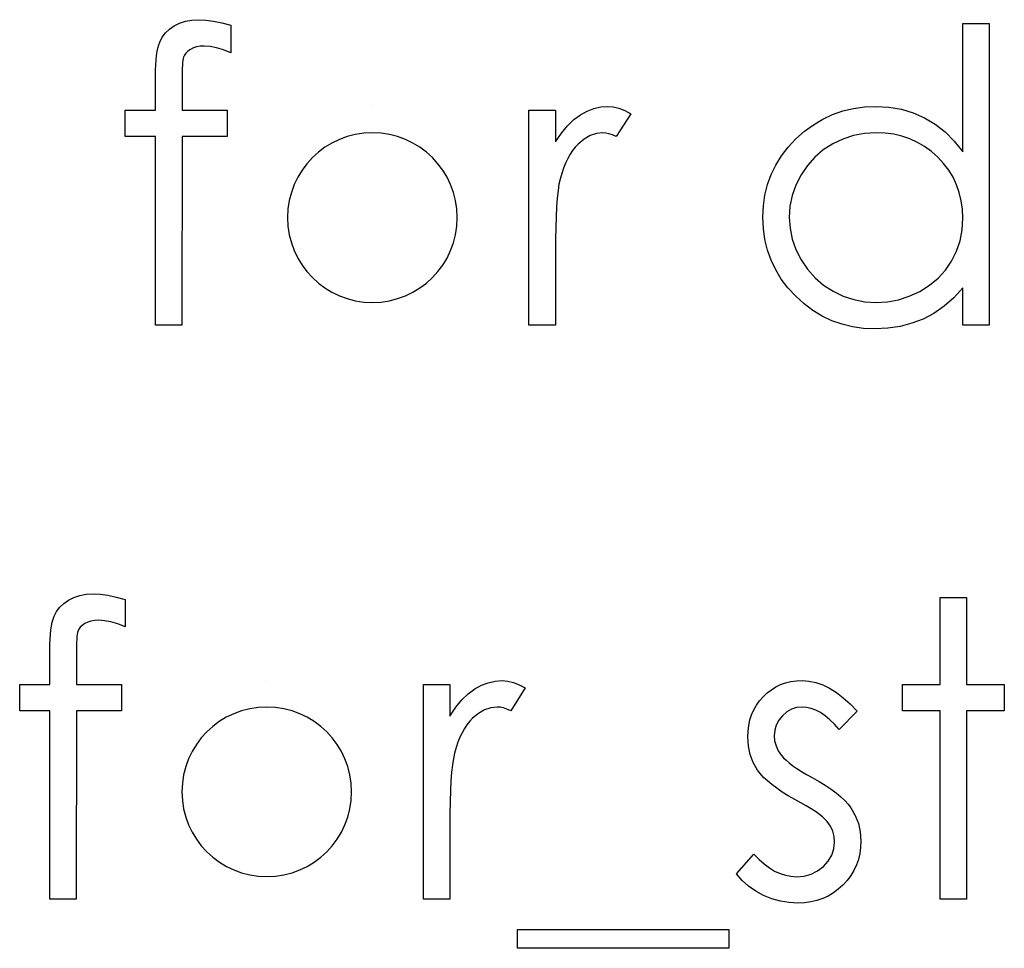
# Model space of a CAD drawing. Header units: inches. Extents: x 1687 to 2505, y -239 to -56.
# Tile 234 of 256: x 1862.387 to 1862.848, y -89.528 to -89.093. Entities that reach past the tile are written whole.
import ezdxf

# ---------------------------------------------------------------- set-up
doc = ezdxf.new("R2010")
doc.units = ezdxf.units.IN
doc.header["$LTSCALE"] = 0.5
doc.header["$MEASUREMENT"] = 0

msp = doc.modelspace()

# ---------------------------------------------------------------- linework, layer by layer
at = {"color": 7, "linetype": 'Continuous'}
for p, q in [((1862.459714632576, -89.09615042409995), (1862.46222652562, -89.0948806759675)), ((1862.46222652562, -89.0948806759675), (1862.464986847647, -89.09396976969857)), ((1862.464986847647, -89.09396976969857), (1862.467995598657, -89.09344530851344)), ((1862.467995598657, -89.09344530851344), (1862.471252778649, -89.09325208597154)), ((1862.471252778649, -89.09325208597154), (1862.474565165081, -89.09341770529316)), ((1862.474565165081, -89.09341770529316), (1862.478181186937, -89.09388696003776)), ((1862.478181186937, -89.09388696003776), (1862.482100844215, -89.09471505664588)), ((1862.482100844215, -89.09471505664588), (1862.486324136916, -89.09584678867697)), ((1862.829045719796, -89.1551385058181), (1862.829045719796, -89.09501869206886)), ((1862.829045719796, -89.09501869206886), (1862.841411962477, -89.09501869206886)), ((1862.841408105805, -89.09501869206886), (1862.841411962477, -89.23634717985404)), ((1862.454138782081, -89.10150544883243), (1862.455656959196, -89.09949041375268)), ((1862.455656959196, -89.09949041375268), (1862.457506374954, -89.0976962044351)), ((1862.457506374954, -89.0976962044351), (1862.459714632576, -89.09615042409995)), ((1862.486323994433, -89.09584678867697), (1862.486324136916, -89.10870988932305)), ((1862.452510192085, -89.10503866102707), (1862.45297944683, -89.10376891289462)), ((1862.45297944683, -89.10376891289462), (1862.454138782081, -89.10150544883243)), ((1862.451488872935, -89.11006244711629), (1862.451764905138, -89.10821303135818)), ((1862.451764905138, -89.10821303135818), (1862.452123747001, -89.10652923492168)), ((1862.452123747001, -89.10652923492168), (1862.452510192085, -89.10503866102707)), ((1862.46523527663, -89.10887550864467), (1862.464545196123, -89.10981401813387)), ((1862.466173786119, -89.10801980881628), (1862.46523527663, -89.10887550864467)), ((1862.46733312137, -89.10719171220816), (1862.466173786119, -89.10801980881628)), ((1862.468713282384, -89.1065016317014), (1862.46733312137, -89.10719171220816)), ((1862.470231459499, -89.10600477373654), (1862.468713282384, -89.1065016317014)), ((1862.471942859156, -89.10572874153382), (1862.470231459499, -89.10600477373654)), ((1862.473792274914, -89.10561832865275), (1862.471942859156, -89.10572874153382)), ((1862.47652499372, -89.10581155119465), (1862.473792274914, -89.10561832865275)), ((1862.47953374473, -89.10639121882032), (1862.47652499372, -89.10581155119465)), ((1862.482790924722, -89.10735733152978), (1862.47953374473, -89.10639121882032)), ((1862.486324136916, -89.10870988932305), (1862.482790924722, -89.10735733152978)), ((1862.451130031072, -89.11442375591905), (1862.451268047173, -89.11216029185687)), ((1862.451268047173, -89.11216029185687), (1862.451488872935, -89.11006244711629)), ((1862.463689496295, -89.11329202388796), (1862.463606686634, -89.11453416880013)), ((1862.463827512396, -89.11224310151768), (1862.463689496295, -89.11329202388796)), ((1862.463937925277, -89.11141500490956), (1862.463827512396, -89.11224310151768)), ((1862.464103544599, -89.1108077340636), (1862.463937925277, -89.11141500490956)), ((1862.464545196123, -89.10981401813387), (1862.464103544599, -89.1108077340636)), ((1862.45099201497, -89.11955795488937), (1862.45101961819, -89.11688044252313)), ((1862.45101961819, -89.11688044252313), (1862.451130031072, -89.11442375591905)), ((1862.463496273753, -89.11768093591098), (1862.463441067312, -89.11958555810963)), ((1862.463523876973, -89.11602474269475), (1862.463496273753, -89.11768093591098)), ((1862.463606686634, -89.11453416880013), (1862.463523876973, -89.11602474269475)), ((1862.45099201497, -89.13565063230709), (1862.45099201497, -89.11955795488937)), ((1862.463441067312, -89.11958555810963), (1862.463441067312, -89.13565063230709)), ((1862.436859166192, -89.1480168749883), (1862.436859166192, -89.13565063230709)), ((1862.436859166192, -89.13565063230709), (1862.45099201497, -89.13565063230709)), ((1862.463441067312, -89.13565063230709), (1862.484557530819, -89.13565063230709)), ((1862.484557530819, -89.13565063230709), (1862.484557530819, -89.1480168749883)), ((1862.552627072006, -89.13388402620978), (1862.552625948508, -89.13388402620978)), ((1862.625883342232, -89.13565063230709), (1862.638252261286, -89.13565063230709)), ((1862.625886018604, -89.23634717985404), (1862.625886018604, -89.13565063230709)), ((1862.638252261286, -89.13565063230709), (1862.638252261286, -89.15047356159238)), ((1862.64995602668, -89.13780368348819), (1862.653075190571, -89.13609228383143)), ((1862.653075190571, -89.13609228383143), (1862.656277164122, -89.13485013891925)), ((1862.656277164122, -89.13485013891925), (1862.659506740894, -89.13413245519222)), ((1862.659506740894, -89.13413245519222), (1862.662819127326, -89.13388402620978)), ((1862.662819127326, -89.13388402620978), (1862.665386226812, -89.13410485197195)), ((1862.665386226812, -89.13410485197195), (1862.668036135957, -89.13473972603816)), ((1862.668036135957, -89.13473972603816), (1862.670768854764, -89.13581625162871)), ((1862.670768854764, -89.13581625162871), (1862.673584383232, -89.1373344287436)), ((1862.768042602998, -89.13769327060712), (1862.772817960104, -89.1360094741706)), ((1862.772817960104, -89.1360094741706), (1862.777786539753, -89.13482253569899)), ((1862.777786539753, -89.13482253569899), (1862.782948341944, -89.13413245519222)), ((1862.782948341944, -89.13413245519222), (1862.788303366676, -89.13388402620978)), ((1862.788303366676, -89.13388402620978), (1862.794458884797, -89.13421526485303)), ((1862.794458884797, -89.13421526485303), (1862.800310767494, -89.13520898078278)), ((1862.800310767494, -89.13520898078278), (1862.805859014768, -89.13689277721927)), ((1862.643966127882, -89.14291027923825), (1862.646919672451, -89.14006714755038)), ((1862.646919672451, -89.14006714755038), (1862.64995602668, -89.13780368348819)), ((1862.673584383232, -89.1373344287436), (1862.666793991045, -89.14804447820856)), ((1862.75909915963, -89.14244102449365), (1862.763460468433, -89.13981871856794)), ((1862.763460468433, -89.13981871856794), (1862.768042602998, -89.13769327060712)), ((1862.805859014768, -89.13689277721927), (1862.81110362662, -89.139211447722)), ((1862.81110362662, -89.139211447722), (1862.816044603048, -89.1421925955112)), ((1862.641067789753, -89.14638828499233), (1862.643966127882, -89.14291027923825)), ((1862.75092860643, -89.14909340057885), (1862.754903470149, -89.14553258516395)), ((1862.754903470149, -89.14553258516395), (1862.75909915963, -89.14244102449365)), ((1862.816044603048, -89.1421925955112), (1862.820709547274, -89.14583622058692)), ((1862.820709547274, -89.14583622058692), (1862.825015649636, -89.15016992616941)), ((1862.45099201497, -89.1480168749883), (1862.436859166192, -89.1480168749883)), ((1862.45099201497, -89.23634717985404), (1862.45099201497, -89.1480168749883)), ((1862.463413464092, -89.1480168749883), (1862.463358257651, -89.23634717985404)), ((1862.484557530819, -89.1480168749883), (1862.463413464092, -89.1480168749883)), ((1862.638252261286, -89.15047356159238), (1862.641067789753, -89.14638828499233)), ((1862.651750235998, -89.14923141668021), (1862.64893470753, -89.15155008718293)), ((1862.654593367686, -89.14757522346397), (1862.651750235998, -89.14923141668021)), ((1862.657519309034, -89.14658150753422), (1862.654593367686, -89.14757522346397)), ((1862.660472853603, -89.14625026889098), (1862.657519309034, -89.14658150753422)), ((1862.661825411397, -89.14636068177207), (1862.660472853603, -89.14625026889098)), ((1862.663343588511, -89.14669192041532), (1862.661825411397, -89.14636068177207)), ((1862.664999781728, -89.147271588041), (1862.663343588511, -89.14669192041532)), ((1862.666793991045, -89.14804447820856), (1862.664999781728, -89.147271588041)), ((1862.747284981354, -89.15298545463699), (1862.75092860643, -89.14909340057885)), ((1862.772900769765, -89.14917621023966), (1862.768125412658, -89.15143967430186)), ((1862.777869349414, -89.1475476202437), (1862.772900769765, -89.14917621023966)), ((1862.783058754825, -89.14658150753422), (1862.777869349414, -89.1475476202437)), ((1862.788467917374, -89.14625026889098), (1862.783058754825, -89.14658150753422)), ((1862.792664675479, -89.1464158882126), (1862.788468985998, -89.14625026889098)), ((1862.796694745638, -89.14696795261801), (1862.792664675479, -89.1464158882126)), ((1862.800559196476, -89.14785125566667), (1862.796694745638, -89.14696795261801)), ((1862.804258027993, -89.14912100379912), (1862.800559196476, -89.14785125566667)), ((1862.807763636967, -89.15072199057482), (1862.804258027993, -89.14912100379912)), ((1862.825015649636, -89.15016992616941), (1862.829045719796, -89.1551385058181)), ((1862.646312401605, -89.15455883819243), (1862.645153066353, -89.15632544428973)), ((1862.647582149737, -89.15295785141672), (1862.646312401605, -89.15455883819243)), ((1862.64893470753, -89.15155008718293), (1862.647582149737, -89.15295785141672)), ((1862.744138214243, -89.15709833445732), (1862.747284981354, -89.15298545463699)), ((1862.763708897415, -89.15428280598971), (1862.759761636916, -89.15767800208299)), ((1862.768125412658, -89.15143967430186), (1862.763708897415, -89.15428280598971)), ((1862.81113122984, -89.15268181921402), (1862.807763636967, -89.15072199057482)), ((1862.814305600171, -89.15502809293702), (1862.81113122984, -89.15268181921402)), ((1862.817314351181, -89.15770560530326), (1862.814305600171, -89.15502809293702)), ((1862.644048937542, -89.15828527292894), (1862.643027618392, -89.16043832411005)), ((1862.645153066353, -89.15632544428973), (1862.644048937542, -89.15828527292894)), ((1862.741488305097, -89.16137683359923), (1862.744138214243, -89.15709833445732)), ((1862.759761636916, -89.15767800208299), (1862.756283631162, -89.16157005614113)), ((1862.820074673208, -89.1606591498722), (1862.817314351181, -89.15770560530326)), ((1862.642089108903, -89.16275699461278), (1862.641233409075, -89.16526888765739)), ((1862.643027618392, -89.16043832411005), (1862.642089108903, -89.16275699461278)), ((1862.739307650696, -89.16584855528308), (1862.741488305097, -89.16137683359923)), ((1862.756283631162, -89.16157005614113), (1862.753274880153, -89.1660141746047)), ((1862.822448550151, -89.16377831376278), (1862.820074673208, -89.1606591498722)), ((1862.824463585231, -89.16709070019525), (1862.822448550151, -89.16377831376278)), ((1862.640460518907, -89.16794640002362), (1862.639936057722, -89.17034788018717)), ((1862.641233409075, -89.16526888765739), (1862.640460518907, -89.16794640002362)), ((1862.737596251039, -89.17054110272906), (1862.739307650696, -89.16584855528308)), ((1862.753274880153, -89.1660141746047), (1862.750873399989, -89.17076192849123)), ((1862.826119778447, -89.17056870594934), (1862.824463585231, -89.16709070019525)), ((1862.639494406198, -89.17330142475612), (1862.639107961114, -89.17680703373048)), ((1862.639936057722, -89.17034788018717), (1862.639494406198, -89.17330142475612)), ((1862.736381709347, -89.17539926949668), (1862.737596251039, -89.17054110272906)), ((1862.750873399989, -89.17076192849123), (1862.749162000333, -89.17567530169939)), ((1862.827389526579, -89.17421233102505), (1862.826119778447, -89.17056870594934)), ((1862.639107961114, -89.17680703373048), (1862.638804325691, -89.18086470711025)), ((1862.73566402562, -89.18047826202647), (1862.736381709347, -89.17539926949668)), ((1862.749162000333, -89.17567530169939), (1862.748113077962, -89.18069908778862)), ((1862.828300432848, -89.17804917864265), (1862.827389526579, -89.17421233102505)), ((1862.828852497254, -89.18205164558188), (1862.828300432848, -89.17804917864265)), ((1862.638804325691, -89.18086470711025), (1862.638555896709, -89.18544684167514)), ((1862.735415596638, -89.18572287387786), (1862.73566402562, -89.18047826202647)), ((1862.748113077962, -89.18069908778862), (1862.747781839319, -89.18586088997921)), ((1862.829045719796, -89.18621973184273), (1862.828852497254, -89.18205164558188)), ((1862.638555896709, -89.18544684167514), (1862.638390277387, -89.19058104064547)), ((1862.73566402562, -89.19107789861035), (1862.735415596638, -89.18572287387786)), ((1862.747781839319, -89.18586088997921), (1862.748140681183, -89.19099508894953)), ((1862.828714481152, -89.19168516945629), (1862.829045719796, -89.18621973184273)), ((1862.638390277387, -89.19058104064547), (1862.638279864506, -89.1962673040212)), ((1862.736381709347, -89.19623970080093), (1862.73566402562, -89.19107789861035)), ((1862.748140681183, -89.19099508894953), (1862.749162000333, -89.19601887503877)), ((1862.827748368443, -89.19684697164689), (1862.828714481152, -89.19168516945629)), ((1862.638279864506, -89.1962673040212), (1862.638252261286, -89.20250563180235)), ((1862.737568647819, -89.20118067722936), (1862.736381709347, -89.19623970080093)), ((1862.749162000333, -89.19601887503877), (1862.75090100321, -89.20093224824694)), ((1862.739252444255, -89.2059284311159), (1862.737568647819, -89.20118067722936)), ((1862.75090100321, -89.20093224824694), (1862.753330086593, -89.205735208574)), ((1862.826092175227, -89.20176034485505), (1862.827748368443, -89.19684697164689)), ((1862.638252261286, -89.20250563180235), (1862.638252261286, -89.23634717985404)), ((1862.741433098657, -89.21048296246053), (1862.739252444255, -89.2059284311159)), ((1862.753330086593, -89.205735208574), (1862.756366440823, -89.21020693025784)), ((1862.823801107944, -89.20637008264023), (1862.826092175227, -89.20176034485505)), ((1862.744055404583, -89.21481666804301), (1862.741433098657, -89.21048296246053)), ((1862.756366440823, -89.21020693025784), (1862.759844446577, -89.21415419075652)), ((1862.820902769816, -89.21059337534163), (1862.823801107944, -89.20637008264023)), ((1862.747174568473, -89.21892954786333), (1862.744055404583, -89.21481666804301)), ((1862.759844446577, -89.21415419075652), (1862.763819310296, -89.21757699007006)), ((1862.813449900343, -89.21768740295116), (1862.817479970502, -89.21437501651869)), ((1862.817479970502, -89.21437501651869), (1862.820902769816, -89.21059337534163)), ((1862.750790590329, -89.22284920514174), (1862.747174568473, -89.21892954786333)), ((1862.763819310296, -89.21757699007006), (1862.76826342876, -89.22047532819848)), ((1862.808895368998, -89.22053053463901), (1862.813449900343, -89.21768740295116)), ((1862.829045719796, -89.21892954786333), (1862.824767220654, -89.22356688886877)), ((1862.829045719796, -89.23634717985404), (1862.829045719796, -89.21892954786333)), ((1862.754737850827, -89.22643762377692), (1862.750790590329, -89.22284920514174)), ((1862.76826342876, -89.22047532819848), (1862.773038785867, -89.2227939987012)), ((1862.773038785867, -89.2227939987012), (1862.777979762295, -89.22442258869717)), ((1862.79893060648, -89.22445019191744), (1862.80398199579, -89.22282160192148)), ((1862.80398199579, -89.22282160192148), (1862.808895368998, -89.22053053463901)), ((1862.824767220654, -89.22356688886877), (1862.82026789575, -89.22754175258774)), ((1862.758878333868, -89.22952918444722), (1862.754737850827, -89.22643762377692)), ((1862.777979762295, -89.22442258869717), (1862.783086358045, -89.2254163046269)), ((1862.783086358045, -89.2254163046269), (1862.788358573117, -89.22574754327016)), ((1862.788358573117, -89.22574754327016), (1862.793713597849, -89.2254163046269)), ((1862.793713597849, -89.2254163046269), (1862.79893060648, -89.22445019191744)), ((1862.82026789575, -89.22754175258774), (1862.815464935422, -89.23085413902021)), ((1862.763239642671, -89.23215149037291), (1862.758878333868, -89.22952918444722)), ((1862.767766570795, -89.23430454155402), (1862.763239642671, -89.23215149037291)), ((1862.810441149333, -89.23350404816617), (1862.805168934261, -89.23551908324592)), ((1862.815464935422, -89.23085413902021), (1862.810441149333, -89.23350404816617)), ((1862.463358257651, -89.23634717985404), (1862.45099201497, -89.23634717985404)), ((1862.638252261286, -89.23634717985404), (1862.625886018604, -89.23634717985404)), ((1862.772514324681, -89.23596073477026), (1862.767766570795, -89.23430454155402)), ((1862.77745530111, -89.23714767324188), (1862.772514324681, -89.23596073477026)), ((1862.78258950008, -89.23786535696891), (1862.77745530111, -89.23714767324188)), ((1862.787916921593, -89.23811378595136), (1862.78258950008, -89.23786535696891)), ((1862.793906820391, -89.23783775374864), (1862.787916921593, -89.23811378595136)), ((1862.799675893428, -89.23695445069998), (1862.793906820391, -89.23783775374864)), ((1862.805168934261, -89.23551908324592), (1862.799675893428, -89.23695445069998)), ((1862.841411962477, -89.23634717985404), (1862.829045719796, -89.23634717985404)), ((1862.415521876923, -89.36299864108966), (1862.418530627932, -89.36247417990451)), ((1862.418530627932, -89.36247417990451), (1862.421787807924, -89.36228095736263)), ((1862.421787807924, -89.36228095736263), (1862.425100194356, -89.36244657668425)), ((1862.425100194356, -89.36244657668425), (1862.428716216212, -89.36291583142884)), ((1862.406191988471, -89.36851928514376), (1862.408041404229, -89.36672507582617)), ((1862.408041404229, -89.36672507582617), (1862.410249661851, -89.36517929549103)), ((1862.410249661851, -89.36517929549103), (1862.412761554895, -89.36390954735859)), ((1862.412761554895, -89.36390954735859), (1862.415521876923, -89.36299864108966)), ((1862.428716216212, -89.36291583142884), (1862.43263587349, -89.36374392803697)), ((1862.43263587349, -89.36374392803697), (1862.436859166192, -89.36487566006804)), ((1862.436856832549, -89.36487566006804), (1862.436859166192, -89.37773876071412)), ((1862.818443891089, -89.36404756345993), (1862.830812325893, -89.36404756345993)), ((1862.818446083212, -89.40467950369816), (1862.818446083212, -89.36404756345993)), ((1862.830812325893, -89.36404756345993), (1862.830812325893, -89.40467950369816)), ((1862.403514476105, -89.3727977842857), (1862.404673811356, -89.37053432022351)), ((1862.404673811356, -89.37053432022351), (1862.406191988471, -89.36851928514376)), ((1862.402299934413, -89.37724190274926), (1862.402658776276, -89.37555810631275)), ((1862.402658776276, -89.37555810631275), (1862.40304522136, -89.37406753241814)), ((1862.40304522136, -89.37406753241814), (1862.403514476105, -89.3727977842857)), ((1862.417868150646, -89.37622058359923), (1862.416708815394, -89.37704868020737)), ((1862.419248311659, -89.37553050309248), (1862.417868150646, -89.37622058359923)), ((1862.420766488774, -89.37503364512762), (1862.419248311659, -89.37553050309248)), ((1862.422477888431, -89.3747576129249), (1862.420766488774, -89.37503364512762)), ((1862.424327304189, -89.37464720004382), (1862.422477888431, -89.3747576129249)), ((1862.427060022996, -89.37484042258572), (1862.424327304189, -89.37464720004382)), ((1862.430068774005, -89.3754200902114), (1862.427060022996, -89.37484042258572)), ((1862.433325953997, -89.37638620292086), (1862.430068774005, -89.3754200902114)), ((1862.436859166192, -89.37773876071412), (1862.433325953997, -89.37638620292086)), ((1862.401803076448, -89.38118916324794), (1862.40202390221, -89.37909131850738)), ((1862.40202390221, -89.37909131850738), (1862.402299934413, -89.37724190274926)), ((1862.414472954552, -89.38044387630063), (1862.414362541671, -89.38127197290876)), ((1862.414638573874, -89.37983660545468), (1862.414472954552, -89.38044387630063)), ((1862.415080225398, -89.37884288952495), (1862.414638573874, -89.37983660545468)), ((1862.415770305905, -89.37790438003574), (1862.415080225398, -89.37884288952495)), ((1862.416708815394, -89.37704868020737), (1862.415770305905, -89.37790438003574)), ((1862.401554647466, -89.3859093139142), (1862.401665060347, -89.38345262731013)), ((1862.401665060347, -89.38345262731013), (1862.401803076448, -89.38118916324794)), ((1862.414058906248, -89.38505361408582), (1862.414031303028, -89.38670980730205)), ((1862.414141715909, -89.3835630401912), (1862.414058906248, -89.38505361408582)), ((1862.41422452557, -89.38232089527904), (1862.414141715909, -89.3835630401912)), ((1862.414362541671, -89.38127197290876), (1862.41422452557, -89.38232089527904)), ((1862.401527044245, -89.38858682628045), (1862.401554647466, -89.3859093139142)), ((1862.401527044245, -89.40467950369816), (1862.401527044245, -89.38858682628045)), ((1862.414031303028, -89.38670980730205), (1862.413976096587, -89.38861442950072)), ((1862.413976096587, -89.38861442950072), (1862.413976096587, -89.40467950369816)), ((1862.503162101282, -89.40291289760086), (1862.503158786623, -89.40291289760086)), ((1862.603610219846, -89.4051211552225), (1862.606812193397, -89.40387901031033)), ((1862.606812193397, -89.40387901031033), (1862.610041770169, -89.4031613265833)), ((1862.610041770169, -89.4031613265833), (1862.613354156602, -89.40291289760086)), ((1862.613354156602, -89.40291289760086), (1862.615921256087, -89.40313372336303)), ((1862.615921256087, -89.40313372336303), (1862.618571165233, -89.40376859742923)), ((1862.618571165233, -89.40376859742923), (1862.621303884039, -89.4048451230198)), ((1862.743724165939, -89.40478991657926), (1862.746070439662, -89.40396181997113)), ((1862.746070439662, -89.40396181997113), (1862.748527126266, -89.40338215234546)), ((1862.748527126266, -89.40338215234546), (1862.751094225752, -89.40302331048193)), ((1862.751094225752, -89.40302331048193), (1862.753799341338, -89.40291289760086)), ((1862.753799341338, -89.40291289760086), (1862.75700131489, -89.40313372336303)), ((1862.75700131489, -89.40313372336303), (1862.760203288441, -89.40379620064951)), ((1862.760203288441, -89.40379620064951), (1862.763432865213, -89.40492793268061)), ((1862.387394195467, -89.41704574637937), (1862.387394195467, -89.40467950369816)), ((1862.387394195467, -89.40467950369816), (1862.401527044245, -89.40467950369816)), ((1862.413976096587, -89.40467950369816), (1862.435092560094, -89.40467950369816)), ((1862.435092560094, -89.40467950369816), (1862.435092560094, -89.41704574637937)), ((1862.576420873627, -89.40467950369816), (1862.588787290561, -89.40467950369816)), ((1862.57642104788, -89.50537605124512), (1862.57642104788, -89.40467950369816)), ((1862.588787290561, -89.40467950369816), (1862.588787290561, -89.41950243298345)), ((1862.597454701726, -89.40909601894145), (1862.600491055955, -89.40683255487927)), ((1862.600491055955, -89.40683255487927), (1862.603610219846, -89.4051211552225)), ((1862.624119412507, -89.40636330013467), (1862.617329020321, -89.41707334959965)), ((1862.621303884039, -89.4048451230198), (1862.624119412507, -89.40636330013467)), ((1862.735553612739, -89.41044857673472), (1862.737430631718, -89.4086819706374)), ((1862.737430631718, -89.4086819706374), (1862.739418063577, -89.40716379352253)), ((1862.739418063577, -89.40716379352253), (1862.741515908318, -89.40586644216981)), ((1862.741515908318, -89.40586644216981), (1862.743724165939, -89.40478991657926)), ((1862.763432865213, -89.40492793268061), (1862.766662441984, -89.40650131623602)), ((1862.766662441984, -89.40650131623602), (1862.769864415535, -89.40851635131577)), ((1862.769864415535, -89.40851635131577), (1862.773093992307, -89.41097303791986)), ((1862.800780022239, -89.41704574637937), (1862.800780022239, -89.40467950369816)), ((1862.800780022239, -89.40467950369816), (1862.818446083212, -89.40467950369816)), ((1862.830812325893, -89.40467950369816), (1862.848478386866, -89.40467950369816)), ((1862.848478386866, -89.40467950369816), (1862.848478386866, -89.41704574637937)), ((1862.591602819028, -89.41541715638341), (1862.594501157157, -89.41193915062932)), ((1862.594501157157, -89.41193915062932), (1862.597454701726, -89.40909601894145)), ((1862.732406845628, -89.41445104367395), (1862.733869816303, -89.41238080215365)), ((1862.733869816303, -89.41238080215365), (1862.735553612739, -89.41044857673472)), ((1862.773093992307, -89.41097303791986), (1862.776351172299, -89.41387137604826)), ((1862.401527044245, -89.41704574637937), (1862.387394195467, -89.41704574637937)), ((1862.401527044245, -89.50537605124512), (1862.401527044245, -89.41704574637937)), ((1862.413948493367, -89.41704574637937), (1862.413893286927, -89.50537605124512)), ((1862.435092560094, -89.41704574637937), (1862.413948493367, -89.41704574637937)), ((1862.588787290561, -89.41950243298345), (1862.591602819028, -89.41541715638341)), ((1862.605128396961, -89.41660409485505), (1862.602285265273, -89.41826028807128)), ((1862.60805433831, -89.41561037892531), (1862.605128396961, -89.41660409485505)), ((1862.611007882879, -89.41527914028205), (1862.60805433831, -89.41561037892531)), ((1862.612360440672, -89.41538955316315), (1862.611007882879, -89.41527914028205)), ((1862.613878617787, -89.4157207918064), (1862.612360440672, -89.41538955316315)), ((1862.615534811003, -89.41630045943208), (1862.613878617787, -89.4157207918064)), ((1862.617329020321, -89.41707334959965), (1862.615534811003, -89.41630045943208)), ((1862.730143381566, -89.41892276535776), (1862.731164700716, -89.41663169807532)), ((1862.731164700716, -89.41663169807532), (1862.732406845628, -89.41445104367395)), ((1862.746567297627, -89.41757020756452), (1862.744552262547, -89.4193644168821)), ((1862.748803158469, -89.41630045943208), (1862.746567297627, -89.41757020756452)), ((1862.751204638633, -89.4155275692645), (1862.748803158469, -89.41630045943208)), ((1862.753799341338, -89.41527914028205), (1862.751204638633, -89.4155275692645)), ((1862.755924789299, -89.41544475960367), (1862.753799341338, -89.41527914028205)), ((1862.75807784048, -89.41594161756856), (1862.755924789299, -89.41544475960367)), ((1862.760230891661, -89.41676971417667), (1862.75807784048, -89.41594161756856)), ((1862.762411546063, -89.41792904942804), (1862.760230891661, -89.41676971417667)), ((1862.764564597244, -89.41941962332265), (1862.762411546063, -89.41792904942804)), ((1862.779578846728, -89.41723896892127), (1862.771189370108, -89.42587877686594)), ((1862.776351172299, -89.41387137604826), (1862.779580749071, -89.41723896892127)), ((1862.818446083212, -89.41704574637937), (1862.800780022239, -89.41704574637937)), ((1862.818446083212, -89.50537605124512), (1862.818446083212, -89.41704574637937)), ((1862.848478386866, -89.41704574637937), (1862.830812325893, -89.41704574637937)), ((1862.830812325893, -89.41704574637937), (1862.830812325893, -89.50537605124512)), ((1862.598117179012, -89.4219867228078), (1862.59684743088, -89.4235877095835)), ((1862.599469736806, -89.420578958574), (1862.598117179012, -89.4219867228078)), ((1862.602285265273, -89.41826028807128), (1862.599469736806, -89.420578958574)), ((1862.728790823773, -89.42389134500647), (1862.729370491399, -89.42135184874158)), ((1862.729370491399, -89.42135184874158), (1862.730143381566, -89.41892276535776)), ((1862.742868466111, -89.42148986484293), (1862.741681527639, -89.42375332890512)), ((1862.744552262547, -89.4193644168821), (1862.742868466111, -89.42148986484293)), ((1862.766772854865, -89.42124143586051), (1862.764564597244, -89.41941962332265)), ((1862.768981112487, -89.4233944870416), (1862.766772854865, -89.42124143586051)), ((1862.595688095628, -89.4253543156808), (1862.594583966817, -89.42731414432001)), ((1862.59684743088, -89.4235877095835), (1862.595688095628, -89.4253543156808)), ((1862.728349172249, -89.42932917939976), (1862.72845958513, -89.42654125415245)), ((1862.72845958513, -89.42654125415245), (1862.728790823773, -89.42389134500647)), ((1862.740963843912, -89.4262100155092), (1862.74071541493, -89.4288323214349)), ((1862.741681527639, -89.42375332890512), (1862.740963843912, -89.4262100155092)), ((1862.771189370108, -89.42587877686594), (1862.768981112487, -89.4233944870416)), ((1862.592624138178, -89.43178586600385), (1862.59176843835, -89.43429775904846)), ((1862.593562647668, -89.42946719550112), (1862.592624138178, -89.43178586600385)), ((1862.594583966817, -89.42731414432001), (1862.593562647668, -89.42946719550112)), ((1862.728625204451, -89.43358007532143), (1862.728349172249, -89.42932917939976)), ((1862.74071541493, -89.4288323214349), (1862.740936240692, -89.43120619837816)), ((1862.740936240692, -89.43120619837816), (1862.741571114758, -89.43349726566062)), ((1862.59176843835, -89.43429775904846), (1862.590995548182, -89.43697527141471)), ((1862.7295085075, -89.43755493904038), (1862.728625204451, -89.43358007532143)), ((1862.741571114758, -89.43349726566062), (1862.742647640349, -89.4357607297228)), ((1862.742647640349, -89.4357607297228), (1862.744138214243, -89.43796898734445)), ((1862.590471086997, -89.43937675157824), (1862.590029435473, -89.44233029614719)), ((1862.590995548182, -89.43697527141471), (1862.590471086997, -89.43937675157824)), ((1862.730943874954, -89.44133658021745), (1862.7295085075, -89.43755493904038)), ((1862.744138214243, -89.43796898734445), (1862.745104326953, -89.43910071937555)), ((1862.745104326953, -89.43910071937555), (1862.746318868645, -89.4402600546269)), ((1862.746318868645, -89.4402600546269), (1862.747754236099, -89.44150219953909)), ((1862.590029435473, -89.44233029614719), (1862.589642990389, -89.44583590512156)), ((1862.732958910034, -89.4448421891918), (1862.730943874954, -89.44133658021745)), ((1862.734228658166, -89.44652598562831), (1862.732958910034, -89.4448421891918)), ((1862.747754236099, -89.44150219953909), (1862.749438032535, -89.44277194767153)), ((1862.749438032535, -89.44277194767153), (1862.751370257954, -89.44409690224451)), ((1862.751370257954, -89.44409690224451), (1862.753523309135, -89.44544946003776)), ((1862.753523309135, -89.44544946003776), (1862.755897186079, -89.44688482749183)), ((1862.589339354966, -89.44989357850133), (1862.589090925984, -89.45447571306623)), ((1862.589642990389, -89.44583590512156), (1862.589339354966, -89.44989357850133)), ((1862.735774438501, -89.4482373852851), (1862.734228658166, -89.44652598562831)), ((1862.737541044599, -89.44994878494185), (1862.735774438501, -89.4482373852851)), ((1862.739583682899, -89.45166018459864), (1862.737541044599, -89.44994878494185)), ((1862.755897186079, -89.44688482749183), (1862.758519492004, -89.44834779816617)), ((1862.758519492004, -89.44834779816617), (1862.761721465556, -89.45016961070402)), ((1862.761721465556, -89.45016961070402), (1862.764647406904, -89.4519638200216)), ((1862.589090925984, -89.45447571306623), (1862.588925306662, -89.45960991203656)), ((1862.741902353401, -89.45337158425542), (1862.739583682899, -89.45166018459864)), ((1862.744441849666, -89.45511058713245), (1862.741902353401, -89.45337158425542)), ((1862.764647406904, -89.4519638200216), (1862.767324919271, -89.4537580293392)), ((1862.767324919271, -89.4537580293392), (1862.769726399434, -89.45552463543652)), ((1862.747257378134, -89.4568495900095), (1862.744441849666, -89.45511058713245)), ((1862.750321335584, -89.45858859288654), (1862.747257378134, -89.4568495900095)), ((1862.753164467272, -89.46013437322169), (1862.750321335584, -89.45858859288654)), ((1862.769726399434, -89.45552463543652), (1862.771851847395, -89.45729124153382)), ((1862.771851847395, -89.45729124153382), (1862.773728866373, -89.45903024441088)), ((1862.773728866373, -89.45903024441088), (1862.775329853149, -89.46076924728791)), ((1862.588925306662, -89.45960991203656), (1862.588814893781, -89.46529617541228)), ((1862.755731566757, -89.46159734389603), (1862.753164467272, -89.46013437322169)), ((1862.75805023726, -89.46297750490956), (1862.755731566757, -89.46159734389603)), ((1862.76009287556, -89.46430245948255), (1862.75805023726, -89.46297750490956)), ((1862.775329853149, -89.46076924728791), (1862.776654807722, -89.4624806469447)), ((1862.776654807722, -89.4624806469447), (1862.778697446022, -89.46604146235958)), ((1862.588814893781, -89.46529617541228), (1862.588787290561, -89.47153450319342)), ((1862.761859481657, -89.465572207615), (1862.76009287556, -89.46430245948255)), ((1862.763377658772, -89.46678674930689), (1862.761859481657, -89.465572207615)), ((1862.764619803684, -89.46791848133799), (1862.763377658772, -89.46678674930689)), ((1862.765585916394, -89.46896740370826), (1862.764619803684, -89.46791848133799)), ((1862.778697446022, -89.46604146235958), (1862.780188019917, -89.46982310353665)), ((1862.588787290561, -89.47153450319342), (1862.588787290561, -89.50537605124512)), ((1862.767076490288, -89.47114805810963), (1862.765585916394, -89.46896740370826)), ((1862.768125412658, -89.47346672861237), (1862.767076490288, -89.47114805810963)), ((1862.780188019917, -89.46982310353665), (1862.781043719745, -89.47382557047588)), ((1862.768760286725, -89.47595101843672), (1862.768125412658, -89.47346672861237)), ((1862.768981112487, -89.47857332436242), (1862.768760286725, -89.47595101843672)), ((1862.781043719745, -89.47382557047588), (1862.781347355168, -89.47804886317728)), ((1862.767683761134, -89.4846736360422), (1862.768649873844, -89.48174769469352)), ((1862.768649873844, -89.48174769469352), (1862.768981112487, -89.47857332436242)), ((1862.781209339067, -89.48103001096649), (1862.780822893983, -89.48390074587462)), ((1862.781347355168, -89.47804886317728), (1862.781209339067, -89.48103001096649)), ((1862.723049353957, -89.49350666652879), (1862.731247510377, -89.48417677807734)), ((1862.731247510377, -89.48417677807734), (1862.73362138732, -89.48666106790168)), ((1862.73362138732, -89.48666106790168), (1862.736022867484, -89.48881411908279)), ((1862.766055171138, -89.48743395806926), (1862.767683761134, -89.4846736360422)), ((1862.780160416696, -89.48666106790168), (1862.779249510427, -89.48928337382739)), ((1862.780822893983, -89.48390074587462), (1862.780160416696, -89.48666106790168)), ((1862.736022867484, -89.48881411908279), (1862.738479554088, -89.49063593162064)), ((1862.738479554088, -89.49063593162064), (1862.740936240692, -89.49212650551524)), ((1862.761058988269, -89.49207129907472), (1862.763791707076, -89.48994585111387)), ((1862.763791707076, -89.48994585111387), (1862.766055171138, -89.48743395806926)), ((1862.778034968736, -89.49182287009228), (1862.776599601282, -89.49422435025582)), ((1862.779249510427, -89.48928337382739), (1862.778034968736, -89.49182287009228)), ((1862.725726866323, -89.49651541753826), (1862.723049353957, -89.49350666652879)), ((1862.740936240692, -89.49212650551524), (1862.743448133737, -89.49328584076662)), ((1862.743448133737, -89.49328584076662), (1862.746015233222, -89.49411393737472)), ((1862.746015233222, -89.49411393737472), (1862.748582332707, -89.49461079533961)), ((1862.748582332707, -89.49461079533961), (1862.751204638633, -89.49477641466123)), ((1862.751204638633, -89.49477641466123), (1862.754765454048, -89.49447277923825)), ((1862.754765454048, -89.49447277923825), (1862.75805023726, -89.49356187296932)), ((1862.75805023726, -89.49356187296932), (1862.761058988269, -89.49207129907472)), ((1862.776599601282, -89.49422435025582), (1862.774888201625, -89.49651541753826)), ((1862.728735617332, -89.49919292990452), (1862.725726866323, -89.49651541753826)), ((1862.732075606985, -89.50153920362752), (1862.728735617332, -89.49919292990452)), ((1862.770720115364, -89.50068350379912), (1862.768429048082, -89.5023949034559)), ((1862.772900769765, -89.49869607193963), (1862.770720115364, -89.50068350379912)), ((1862.774888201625, -89.49651541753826), (1862.772900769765, -89.49869607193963)), ((1862.413893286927, -89.50537605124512), (1862.401527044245, -89.50537605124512)), ((1862.588787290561, -89.50537605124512), (1862.57642104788, -89.50537605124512)), ((1862.735746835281, -89.50352663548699), (1862.732075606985, -89.50153920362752)), ((1862.739638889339, -89.5051000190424), (1862.735746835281, -89.50352663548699)), ((1862.743613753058, -89.5062317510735), (1862.739638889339, -89.5051000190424)), ((1862.763432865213, -89.5050172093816), (1862.760727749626, -89.5059557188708)), ((1862.765999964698, -89.50383027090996), (1862.763432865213, -89.5050172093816)), ((1862.768429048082, -89.5023949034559), (1862.765999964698, -89.50383027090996)), ((1862.830812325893, -89.50537605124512), (1862.818446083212, -89.50537605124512)), ((1862.747671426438, -89.50692183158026), (1862.743613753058, -89.5062317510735)), ((1862.751839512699, -89.50714265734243), (1862.747671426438, -89.50692183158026)), ((1862.754931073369, -89.50700464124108), (1862.751839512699, -89.50714265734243)), ((1862.757884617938, -89.50661819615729), (1862.754931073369, -89.50700464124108)), ((1862.760727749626, -89.5059557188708), (1862.757884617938, -89.50661819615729)), ((1862.62058463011, -89.51950890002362), (1862.719516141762, -89.51950890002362)), ((1862.620586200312, -89.52834193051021), (1862.620586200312, -89.51950890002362)), ((1862.719516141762, -89.51950890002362), (1862.719516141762, -89.52834193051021)), ((1862.719516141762, -89.52834193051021), (1862.620586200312, -89.52834193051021))]:
    msp.add_line(p, q, dxfattribs=at)
for centre, radius, start, end in [((1862.552570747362, -89.18599110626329), 0.03974083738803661, 90.00161215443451, 89.99838784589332), ((1862.503104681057, -89.45502002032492), 0.03974088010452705, 90.00319168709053, 89.99680831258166)]:
    msp.add_arc(centre, radius, start, end, dxfattribs=at)

doc.saveas('drawing.dxf')
